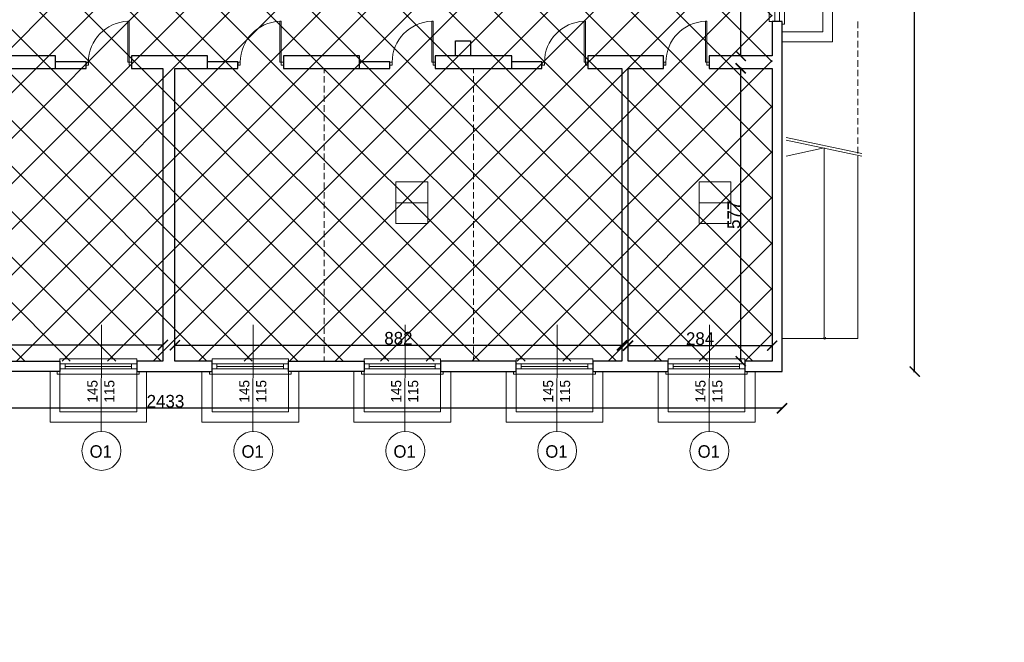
# Model space of a CAD drawing. Header units: centimetres. Extents: x -17621 to 77377, y -18613 to 66.
# Tile 34 of 173: x -11048 to -9105, y -11069 to -9841. Entities that reach past the tile are written whole.
import ezdxf

# ---------------------------------------------------------------- set-up
doc = ezdxf.new("R2010")
doc.units = ezdxf.units.CM
doc.layers.add('0-wymiarowanie rys.CAD', color=5, linetype='Continuous', lineweight=0, true_color=0x0000ff)
for name, color, linetype, lineweight in [('a_drzwi i okna', 2, 'Continuous', 0), ('a_inwentaryzacja', 141, 'Continuous', 0), ('a_wymiarowanie', 211, 'Continuous', 0), ('drzwi', 2, 'Continuous', 0), ('pomieszczenia', 191, 'Continuous', 5)]:
    doc.layers.add(name, color=color, linetype=linetype, lineweight=lineweight)
for name, color, linetype in [('PDF_A050 OPIS', 7, 'Continuous'), ('PDF_A250 SCHODY', 7, 'Continuous'), ('PDF_A310 STOLARKA ZEWNĘTRZNA', 7, 'Continuous'), ('PDF_WIDOKOWA', 7, 'Continuous')]:
    doc.layers.add(name, color=color, linetype=linetype)
doc.styles.add('PDF Century Gothic', font='GOTHIC.TTF')
doc.dimstyles.new('ISO-25', dxfattribs={"dimtxt": 25, "dimasz": 20, "dimexe": 0.6, "dimexo": 0.375, "dimtad": 1, "dimdec": 0, "dimtxsty": 'PDF Century Gothic', "dimblk": 'ARCHTICK', "dimcen": 2.5, "dimadec": 1, "dimazin": 0, "dimtfac": 1, "dimtdec": 0, "dimtmove": 0, "dimatfit": 3, "dimldrblk": 'ARCHTICK', "dimfxl": 2, "dimfxlon": 1, "dimarcsym": 0})

# ---------------------------------------------------------------- blocks, each defined once
blk = doc.blocks.new('_ArchTick')
at = {"color": 0, "linetype": 'ByBlock', "const_width": 0.15}
blk.add_lwpolyline([(-0.5, -0.5), (0.5, 0.5)], dxfattribs=at)
blk = doc.blocks.new('*D868')
at = {"layer": 'a_wymiarowanie', "color": 0, "linetype": 'Continuous', "lineweight": -2, "transparency": 16777216}
for p, q in [((-11647.2, -10484.7), (-11647.2, -10482.1)), ((-11647.2, -10482.7), (-10765, -10482.7)), ((-10765, -10484.7), (-10765, -10482.1))]:
    blk.add_line(p, q, dxfattribs=at)
at = {"layer": 'Defpoints', "color": 0, "linetype": 'Continuous', "transparency": 16777216}
for p in [(-10765, -10482.7), (-11647.2, -10514.9), (-10765, -10514.9)]:
    blk.add_point(p, dxfattribs=at)
at = {"layer": 'a_wymiarowanie', "color": 0, "linetype": 'Continuous', "lineweight": -2, "transparency": 16777216, "xscale": 20, "yscale": 20, "zscale": 20, "rotation": 180}
blk.add_blockref('_ArchTick', (-11647.2, -10482.7), dxfattribs=at)
at = {"layer": 'a_wymiarowanie', "color": 0, "linetype": 'Continuous', "lineweight": -2, "transparency": 16777216, "xscale": 20, "yscale": 20, "zscale": 20}
blk.add_blockref('_ArchTick', (-10765, -10482.7), dxfattribs=at)
at = {"layer": 'a_wymiarowanie', "color": 0, "linetype": 'Continuous', "transparency": 16777216, "insert": (-11206.1, -10469), "char_height": 25, "attachment_point": 5, "style": 'PDF Century Gothic'}
blk.add_mtext('882', dxfattribs=at)
blk = doc.blocks.new('*D869')
at = {"layer": 'a_wymiarowanie', "color": 0, "linetype": 'Continuous', "lineweight": -2, "transparency": 16777216}
for p, q in [((-10741.3, -10485.4), (-10741.3, -10482.8)), ((-10741.3, -10483.4), (-9859.1, -10483.4)), ((-9859.1, -10485.4), (-9859.1, -10482.8))]:
    blk.add_line(p, q, dxfattribs=at)
at = {"layer": 'Defpoints', "color": 0, "linetype": 'Continuous', "transparency": 16777216}
for p in [(-9859.1, -10483.4), (-10741.3, -10514.9), (-9859.1, -10514.9)]:
    blk.add_point(p, dxfattribs=at)
at = {"layer": 'a_wymiarowanie', "color": 0, "linetype": 'Continuous', "lineweight": -2, "transparency": 16777216, "xscale": 20, "yscale": 20, "zscale": 20, "rotation": 180}
blk.add_blockref('_ArchTick', (-10741.3, -10483.4), dxfattribs=at)
at = {"layer": 'a_wymiarowanie', "color": 0, "linetype": 'Continuous', "lineweight": -2, "transparency": 16777216, "xscale": 20, "yscale": 20, "zscale": 20}
blk.add_blockref('_ArchTick', (-9859.1, -10483.4), dxfattribs=at)
at = {"layer": 'a_wymiarowanie', "color": 0, "linetype": 'Continuous', "transparency": 16777216, "insert": (-10300.2, -10469.7), "char_height": 25, "attachment_point": 5, "style": 'PDF Century Gothic'}
blk.add_mtext('882', dxfattribs=at)
blk = doc.blocks.new('*D870')
at = {"layer": 'a_wymiarowanie', "color": 0, "linetype": 'Continuous', "lineweight": -2, "transparency": 16777216}
for p, q in [((-9847.2, -10486.1), (-9847.2, -10483.5)), ((-9847.2, -10484.1), (-9562.8, -10484.1)), ((-9562.8, -10486.1), (-9562.8, -10483.5))]:
    blk.add_line(p, q, dxfattribs=at)
at = {"layer": 'Defpoints', "color": 0, "linetype": 'Continuous', "transparency": 16777216}
for p in [(-9562.8, -10484.1), (-9847.2, -10514.9), (-9562.8, -10514.9)]:
    blk.add_point(p, dxfattribs=at)
at = {"layer": 'a_wymiarowanie', "color": 0, "linetype": 'Continuous', "lineweight": -2, "transparency": 16777216, "xscale": 20, "yscale": 20, "zscale": 20, "rotation": 180}
blk.add_blockref('_ArchTick', (-9847.2, -10484.1), dxfattribs=at)
at = {"layer": 'a_wymiarowanie', "color": 0, "linetype": 'Continuous', "lineweight": -2, "transparency": 16777216, "xscale": 20, "yscale": 20, "zscale": 20}
blk.add_blockref('_ArchTick', (-9562.8, -10484.1), dxfattribs=at)
at = {"layer": 'a_wymiarowanie', "color": 0, "linetype": 'Continuous', "transparency": 16777216, "insert": (-9705, -10470.4), "char_height": 25, "attachment_point": 5, "style": 'PDF Century Gothic'}
blk.add_mtext('284', dxfattribs=at)
blk = doc.blocks.new('*D871')
at = {"layer": 'a_wymiarowanie', "color": 0, "linetype": 'Continuous', "lineweight": -2, "transparency": 16777216}
for p, q in [((-9622.8, -9937.4), (-9625.4, -9937.4)), ((-9624.8, -10514.9), (-9624.8, -9937.4)), ((-9622.8, -10514.9), (-9625.4, -10514.9))]:
    blk.add_line(p, q, dxfattribs=at)
at = {"layer": 'Defpoints', "color": 0, "linetype": 'Continuous', "transparency": 16777216}
for p in [(-9624.8, -9937.4), (-9562.8, -9937.4), (-9562.8, -10514.9)]:
    blk.add_point(p, dxfattribs=at)
at = {"layer": 'a_wymiarowanie', "color": 0, "linetype": 'Continuous', "lineweight": -2, "transparency": 16777216, "xscale": 20, "yscale": 20, "zscale": 20}
for p, rotation in [((-9624.8, -9937.4), 90), ((-9624.8, -10514.9), 270)]:
    blk.add_blockref('_ArchTick', p, dxfattribs=dict(at, rotation=rotation))
at = {"layer": 'a_wymiarowanie', "color": 0, "linetype": 'Continuous', "transparency": 16777216, "insert": (-9638.2, -10226.1), "char_height": 25, "attachment_point": 5, "rotation": 90, "style": 'PDF Century Gothic'}
blk.add_mtext('577', dxfattribs=at)
blk = doc.blocks.new('*D872')
at = {"layer": 'a_wymiarowanie', "color": 0, "linetype": 'Continuous', "lineweight": -2, "transparency": 16777216}
for p, q in [((-9622.8, -9337.2), (-9625.4, -9337.2)), ((-9624.8, -9912.9), (-9624.8, -9337.2)), ((-9622.8, -9912.9), (-9625.4, -9912.9))]:
    blk.add_line(p, q, dxfattribs=at)
at = {"layer": 'Defpoints', "color": 0, "linetype": 'Continuous', "transparency": 16777216}
for p in [(-9624.8, -9337.2), (-9562.8, -9337.2), (-9562.8, -9912.9)]:
    blk.add_point(p, dxfattribs=at)
at = {"layer": 'a_wymiarowanie', "color": 0, "linetype": 'Continuous', "lineweight": -2, "transparency": 16777216, "xscale": 20, "yscale": 20, "zscale": 20}
for p, rotation in [((-9624.8, -9337.2), 90), ((-9624.8, -9912.9), 270)]:
    blk.add_blockref('_ArchTick', p, dxfattribs=dict(at, rotation=rotation))
at = {"layer": 'a_wymiarowanie', "color": 0, "linetype": 'Continuous', "transparency": 16777216, "insert": (-9638.5, -9625), "char_height": 25, "attachment_point": 5, "rotation": 90, "style": 'PDF Century Gothic'}
blk.add_mtext('576', dxfattribs=at)
blk = doc.blocks.new('*D1037')
at = {"layer": '0-wymiarowanie rys.CAD', "color": 0, "linetype": 'Continuous', "lineweight": -2, "transparency": 16777216}
for p, q in [((-11976.6, -10605.6), (-11976.6, -10608.2)), ((-9543.3, -10607.6), (-11976.6, -10607.6)), ((-9543.3, -10605.6), (-9543.3, -10608.2))]:
    blk.add_line(p, q, dxfattribs=at)
at = {"layer": 'Defpoints', "color": 0, "linetype": 'Continuous', "transparency": 16777216}
for p in [(-11976.6, -10535.2), (-9543.3, -10535.2), (-11976.6, -10607.6)]:
    blk.add_point(p, dxfattribs=at)
at = {"layer": '0-wymiarowanie rys.CAD', "color": 0, "linetype": 'Continuous', "lineweight": -2, "transparency": 16777216, "xscale": 20, "yscale": 20, "zscale": 20, "rotation": 180}
blk.add_blockref('_ArchTick', (-11976.6, -10607.6), dxfattribs=at)
at = {"layer": '0-wymiarowanie rys.CAD', "color": 0, "linetype": 'Continuous', "lineweight": -2, "transparency": 16777216, "xscale": 20, "yscale": 20, "zscale": 20}
blk.add_blockref('_ArchTick', (-9543.3, -10607.6), dxfattribs=at)
at = {"layer": '0-wymiarowanie rys.CAD', "color": 0, "linetype": 'Continuous', "lineweight": 0, "transparency": 16777216, "insert": (-10759.9, -10593.9), "char_height": 25, "attachment_point": 5, "style": 'PDF Century Gothic'}
blk.add_mtext('2433', dxfattribs=at)
blk = doc.blocks.new('*D1038')
at = {"layer": '0-wymiarowanie rys.CAD', "color": 0, "linetype": 'Continuous', "lineweight": -2, "transparency": 16777216}
for p, q in [((-9283.6, -8714.9), (-9281, -8714.9)), ((-9281.6, -10535.2), (-9281.6, -8714.9)), ((-9283.6, -10535.2), (-9281, -10535.2))]:
    blk.add_line(p, q, dxfattribs=at)
at = {"layer": 'Defpoints', "color": 0, "linetype": 'Continuous', "transparency": 16777216}
for p in [(-9543.3, -8714.9), (-9281.6, -8714.9), (-9543.3, -10535.2)]:
    blk.add_point(p, dxfattribs=at)
at = {"layer": '0-wymiarowanie rys.CAD', "color": 0, "linetype": 'Continuous', "lineweight": -2, "transparency": 16777216, "xscale": 20, "yscale": 20, "zscale": 20}
for p, rotation in [((-9281.6, -8714.9), 90), ((-9281.6, -10535.2), 270)]:
    blk.add_blockref('_ArchTick', p, dxfattribs=dict(at, rotation=rotation))
at = {"layer": '0-wymiarowanie rys.CAD', "color": 0, "linetype": 'Continuous', "lineweight": 0, "transparency": 16777216, "insert": (-9295.3, -9625), "char_height": 25, "attachment_point": 5, "rotation": 90, "style": 'PDF Century Gothic'}
blk.add_mtext('1820', dxfattribs=at)

msp = doc.modelspace()

# ---------------------------------------------------------------- hatches: boundary and pattern name
at = {"layer": 'a_inwentaryzacja', "linetype": 'Continuous', "lineweight": 5, "true_color": 0x636466, "transparency": 33554495}
h = msp.add_hatch(dxfattribs=at)
h.set_pattern_fill('ANSI37', color=251, scale=20)
h.paths.add_polyline_path([(-11942.7, -8735.2), (-9562.8, -8735.2), (-9562.8, -10514.9), (-11942.7, -10514.9)])
h.paths.add_polyline_path([(-14516.6, -10443.7), (-13890.1, -10443.7), (-13890.1, -11008.7), (-14516.6, -11008.7)])
h.paths.add_polyline_path([(-14516.6, -11036.6), (-13890.1, -11036.6), (-13890.1, -11601.6), (-14516.6, -11601.6)])
h.paths.add_polyline_path([(-14516.6, -11621.1), (-13890.1, -11621.1), (-13890.1, -12231), (-14516.6, -12231)])
h.paths.add_polyline_path([(-14516.6, -12251.4), (-14216.9, -12251.4), (-14216.9, -12669.6), (-14516.6, -12669.6)])
h.paths.add_polyline_path([(-14206.7, -12251.4), (-13890.1, -12251.4), (-13890.1, -12833.3), (-14206.7, -12833.3)])
h.paths.add_polyline_path([(-14516.6, -12681.5), (-14216.9, -12681.5), (-14216.9, -12833.3), (-14516.6, -12833.3)])
h.paths.add_polyline_path([(-15607.6, -12251.4), (-15607.6, -12831.3), (-15046.6, -12831.3), (-15046.6, -12431.7), (-14730.8, -12431.7), (-14730.8, -12251.4)])
h.paths.add_polyline_path([(-15034.7, -12443.6), (-14730.8, -12443.6), (-14730.8, -12831.3), (-15034.7, -12831.3)], flags=17)
h.paths.add_polyline_path([(-15607.6, -12851.6), (-14730.8, -12851.6), (-14730.8, -13111.3), (-15607.6, -13111.3)])
h.paths.add_polyline_path([(-15607.6, -11651.1), (-14730.8, -11651.1), (-14730.8, -12231), (-15607.6, -12231)])
h.paths.add_polyline_path([(-15607.6, -11343.7), (-14730.8, -11343.7), (-14730.8, -11631.6), (-15607.6, -11631.6)])
h.paths.add_polyline_path([(-15106.7, -13651.7), (-15287, -13651.7), (-15287, -13451.1), (-15106.7, -13451.1)])
h.paths.add_polyline_path([(-15093.2, -13451.1), (-14892.5, -13451.1), (-14892.5, -13651.7), (-15093.2, -13651.7)])
h.paths.add_polyline_path([(-14880.6, -13451.1), (-14730.8, -13451.1), (-14730.8, -13666.9), (-14880.6, -13666.9)])
h.paths.add_polyline_path([(-14892.5, -13666.1), (-15287, -13666.1), (-15287, -14010.4), (-14892.5, -14010.4)])
h.paths.add_polyline_path([(-14880.6, -13682.1), (-14730.8, -13682.1), (-14730.8, -14010.4), (-14880.6, -14010.4)])
h.paths.add_polyline_path([(-13537.5, -13682.1), (-14724.9, -13682.1), (-14724.9, -14010.4), (-13537.5, -14010.4)])
h.paths.add_polyline_path([(-12653.2, -11036.6), (-13885, -11036.6), (-13885, -11601.6), (-12653.2, -11601.6)])
h.paths.add_polyline_path([(-13885, -10443.7), (-12663.2, -10443.7), (-12663.2, -11008.7), (-13885, -11008.7)])
h.paths.add_polyline_path([(-13885, -11621.1), (-13174.6, -11621.1), (-13174.6, -12231), (-13885, -12231)])
h.paths.add_polyline_path([(-13169.5, -11621.1), (-12663.2, -11621.1), (-12663.2, -12231), (-13169.5, -12231)])
h.paths.add_polyline_path([(-13461.6, -12251.4), (-12648.2, -12251.4), (-12648.2, -12461.2), (-13461.6, -12461.2)])
h.paths.add_polyline_path([(-13878.2, -12251.4), (-13466.7, -12251.4), (-13466.7, -12833.3), (-13878.2, -12833.3)])
h.paths.add_polyline_path([(-13461.6, -12466.4), (-12868.1, -12466.4), (-12868.1, -12833.3), (-13461.6, -12833.3)])
h.paths.add_polyline_path([(-12856.3, -12466.4), (-12648.2, -12466.4), (-12648.2, -12833.3), (-12856.3, -12833.3)])
h.paths.add_polyline_path([(-14258.9, -12853.6), (-13890.1, -12853.6), (-13890.1, -13431.6), (-14258.9, -13431.6)])
h.paths.add_polyline_path([(-13878.2, -12853.6), (-13283, -12853.6), (-13283, -13431.6), (-13878.2, -13431.6)])
h.paths.add_polyline_path([(-13277.9, -12853.6), (-12648.2, -12853.6), (-12648.2, -13431.6), (-13277.9, -13431.6)])
h.paths.add_polyline_path([(-9236.8, -15998), (-8361.4, -15998), (-8361.4, -16573.6), (-9236.8, -16573.6)])
h.paths.add_polyline_path([(-8043, -15998), (-7163.3, -15998), (-7163.3, -16573.6), (-8043, -16573.6)])
h.paths.add_polyline_path([(-8336.8, -15998), (-8054.9, -15998), (-8054.9, -16573.6), (-8336.8, -16573.6)])
h.paths.add_polyline_path([(-8631.4, -15413.6), (-8054.9, -15413.6), (-8054.9, -15698.1), (-8631.4, -15698.1)])
h.paths.add_polyline_path([(-9230.9, -15413.6), (-8655.1, -15413.6), (-8655.1, -15698.1), (-9230.9, -15698.1)])
h.paths.add_polyline_path([(-9831.2, -15413.6), (-9255.4, -15413.6), (-9255.4, -15698.1), (-9831.2, -15698.1)])
h.paths.add_polyline_path([(-10437.4, -15413.6), (-9854.9, -15413.6), (-9854.9, -15698.1), (-10437.4, -15698.1)])
h.paths.add_polyline_path([(-9287.7, -15590.6), (-9287.7, -15520.2), (-9341.7, -15520.2), (-9341.7, -15590.6)], flags=16)
h.paths.add_polyline_path([(-10437.4, -12370.7), (-9854.9, -12370.7), (-9854.9, -12655.2), (-10437.4, -12655.2)])
h.paths.add_polyline_path([(-9831.2, -12370.7), (-9255.4, -12370.7), (-9255.4, -12655.2), (-9831.2, -12655.2)])
h.paths.add_polyline_path([(-9230.9, -12370.7), (-8650.1, -12370.7), (-8650.1, -12655.2), (-9230.9, -12655.2)])
h.paths.add_polyline_path([(-9236.8, -12955.1), (-8361.4, -12955.1), (-8361.4, -13531.5), (-9236.8, -13531.5)])
h.paths.add_polyline_path([(-8336.8, -12955.1), (-8054.9, -12955.1), (-8054.9, -13531.5), (-8336.8, -13531.5)])
h.paths.add_polyline_path([(-8043, -12955.1), (-7161.9, -12955.1), (-7161.9, -13531.7), (-8043, -13531.7)])
h.paths.add_polyline_path([(-3821.8, -15182.8), (-3577.7, -15182.8), (-3577.7, -15313.5), (-3821.8, -15313.5)])

# ---------------------------------------------------------------- linework, layer by layer
at = {"layer": 'a_drzwi i okna'}
for p, q in [((-10886.4, -10443), (-10886.9, -10653.2)), ((-10586.7, -10443), (-10587.2, -10653.2)), ((-10287, -10443), (-10287.5, -10653.2)), ((-9987.3, -10443), (-9987.8, -10653.2)), ((-9686.7, -10443), (-9687.2, -10653.2))]:
    msp.add_line(p, q, dxfattribs=at)
for centre in [(-10886.2, -10691.6), (-10586.5, -10691.6), (-10286.7, -10691.6), (-9987, -10691.6), (-9686.5, -10691.6)]:
    msp.add_circle(centre, 38.4, dxfattribs=at)
at = {"layer": 'a_inwentaryzacja', "lineweight": 25}
for points in [[(-9562.8, -9845.2), (-9562.8, -9912.9), (-9687.2, -9912.9), (-9687.2, -9937.4), (-9562.8, -9937.4), (-9562.8, -10514.9), (-9617, -10514.9), (-9617, -10535.2), (-9543.3, -10535.2), (-9543.3, -9845.2)], [(-10187.6, -9912.9), (-10187.6, -9883.3), (-10158, -9883.3), (-10158, -9912.9)], [(-11127.4, -9912.9), (-11127.4, -9937.4), (-10976.7, -9937.4), (-10976.7, -9912.9)], [(-10816.7, -10535.2), (-10667.7, -10535.2), (-10667.7, -10514.9), (-10741.3, -10514.9), (-10741.3, -9937.4), (-10677, -9937.4), (-10677, -9912.9), (-10826.8, -9912.9), (-10826.8, -9937.4), (-10765, -9937.4), (-10765, -10514.9), (-10816.7, -10514.9)], [(-10377.3, -9912.9), (-10527.1, -9912.9), (-10527.1, -9937.4), (-10377.3, -9937.4)], [(-10227.4, -9912.9), (-10227.4, -9937.4), (-10076.7, -9937.4), (-10076.7, -9912.9)], [(-9916.7, -10535.2), (-9767.7, -10535.2), (-9767.7, -10514.9), (-9847.2, -10514.9), (-9847.2, -9937.4), (-9777, -9937.4), (-9777, -9912.9), (-9926.8, -9912.9), (-9926.8, -9937.4), (-9859.1, -9937.4), (-9859.1, -10514.9), (-9916.7, -10514.9)], [(-11117.2, -10514.9), (-10968.2, -10514.9), (-10968.2, -10535.2), (-11117.2, -10535.2)], [(-10517, -10514.9), (-10367.9, -10514.9), (-10367.9, -10535.2), (-10517, -10535.2)], [(-10068.2, -10514.9), (-10217.2, -10514.9), (-10217.2, -10535.2), (-10068.2, -10535.2)]]:
    msp.add_lwpolyline(points, close=True, dxfattribs=at)
for points in [[(-10976.7, -9937.4), (-10916.6, -9937.4), (-10916.6, -9924.7), (-10976.7, -9924.7)], [(-10677, -9937.4), (-10616.9, -9937.4), (-10616.9, -9924.7), (-10677, -9924.7)], [(-10377.3, -9937.4), (-10317.1, -9937.4), (-10317.1, -9924.7), (-10377.3, -9924.7)], [(-10076.7, -9937.4), (-10017.4, -9937.4), (-10017.4, -9924.7), (-10076.7, -9924.7)]]:
    msp.add_lwpolyline(points, dxfattribs=at)
at = {"layer": 'drzwi'}
for points in [[(-10831.3, -9925.2), (-10826.8, -9925.2), (-10826.8, -9930.9), (-10831.3, -9930.9), (-10831.3, -9925.2), (-10834, -9925.2), (-10834, -9844.6), (-10831.3, -9844.6), (-10831.3, -9925.2)], [(-10531.6, -9925.2), (-10527.1, -9925.2), (-10527.1, -9930.9), (-10531.6, -9930.9), (-10531.6, -9925.2), (-10534.3, -9925.2), (-10534.3, -9844.6), (-10531.6, -9844.6), (-10531.6, -9925.2)], [(-10231.9, -9925.2), (-10227.4, -9925.2), (-10227.4, -9930.9), (-10231.9, -9930.9), (-10231.9, -9925.2), (-10234.6, -9925.2), (-10234.6, -9844.6), (-10231.9, -9844.6), (-10231.9, -9925.2)], [(-9931.3, -9925.2), (-9926.8, -9925.2), (-9926.8, -9930.9), (-9931.3, -9930.9), (-9931.3, -9925.2), (-9934, -9925.2), (-9934, -9844.6), (-9931.3, -9844.6), (-9931.3, -9925.2)], [(-9691.7, -9925.2), (-9687.2, -9925.2), (-9687.2, -9930.9), (-9691.7, -9930.9), (-9691.7, -9925.2), (-9694.4, -9925.2), (-9694.4, -9844.6), (-9691.7, -9844.6), (-9691.7, -9925.2)]]:
    msp.add_lwpolyline(points, dxfattribs=at)
for points in [[(-10912, -9925.2), (-10916.4, -9925.2), (-10916.4, -9930.9), (-10912, -9930.9)], [(-10612.2, -9925.2), (-10616.7, -9925.2), (-10616.7, -9930.9), (-10612.2, -9930.9)], [(-10312.5, -9925.2), (-10317, -9925.2), (-10317, -9930.9), (-10312.5, -9930.9)], [(-10012, -9925.2), (-10016.4, -9925.2), (-10016.4, -9930.9), (-10012, -9930.9)], [(-9772.4, -9925.2), (-9776.8, -9925.2), (-9776.8, -9930.9), (-9772.4, -9930.9)]]:
    msp.add_lwpolyline(points, close=True, dxfattribs=at)
for centre in [(-10831.4, -9925.1), (-10531.7, -9925.1), (-10232, -9925.1), (-9931.4, -9925.1), (-9691.8, -9925.1)]:
    msp.add_arc(centre, 80.5, 91.8363, 180.1055, dxfattribs=at)
at = {"layer": 'PDF_A050 OPIS', "lineweight": 0}
for points in [[(-9385.5, -10105.1), (-9535.4, -10073.7)], [(-9385.5, -10110.2), (-9535.4, -10078.8)], [(-9460, -10468.3), (-9460, -10094.1), (-9535.4, -10110.2)]]:
    msp.add_lwpolyline(points, dxfattribs=at)
msp.add_circle((-9459.3, -10469.3), 2.12, dxfattribs=at)
at = {"layer": 'PDF_A250 SCHODY', "lineweight": 5}
for points in [[(-9393.4, -9845.2), (-9393.4, -9857.9)], [(-9393.4, -9863.8), (-9393.4, -9876.5)], [(-9393.4, -9883.3), (-9393.4, -9896)], [(-9393.4, -9901.9), (-9393.4, -9914.6)], [(-9393.4, -9921.4), (-9393.4, -9934.1)], [(-10446.7, -9937.4), (-10446.7, -9946.8)], [(-10152, -9937.4), (-10152, -9946.8)], [(-9393.4, -9940), (-9393.4, -9952.7)], [(-10446.7, -9952.7), (-10446.7, -9965.4)], [(-10152, -9952.7), (-10152, -9965.4)], [(-9393.4, -9959.5), (-9393.4, -9972.1)], [(-10446.7, -9972.1), (-10446.7, -9984.8)], [(-10152, -9972.1), (-10152, -9984.8)], [(-9393.4, -9978.1), (-9393.4, -9990.8)], [(-10446.7, -9990.8), (-10446.7, -10003.5)], [(-10152, -9990.8), (-10152, -10003.5)], [(-9393.4, -9997.5), (-9393.4, -10010.2)], [(-10446.7, -10010.2), (-10446.7, -10022.9)], [(-10152, -10010.2), (-10152, -10022.9)], [(-9393.4, -10016.2), (-9393.4, -10028.9)], [(-10446.7, -10028.9), (-10446.7, -10041.6)], [(-10152, -10028.9), (-10152, -10041.6)], [(-9393.4, -10035.6), (-9393.4, -10048.3)], [(-10446.7, -10048.3), (-10446.7, -10061)], [(-10152, -10048.3), (-10152, -10061)], [(-9393.4, -10054.3), (-9393.4, -10067)], [(-10446.7, -10067), (-10446.7, -10079.7)], [(-10152, -10067), (-10152, -10079.7)], [(-9393.4, -10073.7), (-9393.4, -10086.4)], [(-10446.7, -10086.4), (-10446.7, -10099.1)], [(-10152, -10086.4), (-10152, -10099.1)], [(-9393.4, -10092.4), (-9393.4, -10105.1)], [(-10446.7, -10105.1), (-10446.7, -10117.8)], [(-10152, -10105.1), (-10152, -10117.8)], [(-9393.4, -10110.2), (-9393.4, -10470), (-9543.3, -10470), (-9528.1, -10470)], [(-10446.7, -10124.5), (-10446.7, -10137.2)], [(-10152, -10124.5), (-10152, -10137.2)], [(-10446.7, -10143.2), (-10446.7, -10155.9)], [(-10152, -10143.2), (-10152, -10155.9)], [(-10446.7, -10162.6), (-10446.7, -10175.3)], [(-10152, -10162.6), (-10152, -10175.3)], [(-10446.7, -10181.3), (-10446.7, -10194)], [(-10152, -10181.3), (-10152, -10194)], [(-10446.7, -10200.7), (-10446.7, -10213.4)], [(-10446.7, -10219.4), (-10446.7, -10232.1)], [(-10152, -10200.7), (-10152, -10213.4)], [(-10152, -10219.4), (-10152, -10232.1)], [(-10446.7, -10238.8), (-10446.7, -10251.5)], [(-10152, -10238.8), (-10152, -10251.5)], [(-10446.7, -10257.5), (-10446.7, -10270.2)], [(-10152, -10257.5), (-10152, -10270.2)], [(-10446.7, -10276.9), (-10446.7, -10289.6)], [(-10152, -10276.9), (-10152, -10289.6)], [(-10446.7, -10295.6), (-10446.7, -10308.3)], [(-10152, -10295.6), (-10152, -10308.3)], [(-10446.7, -10315), (-10446.7, -10327.7)], [(-10152, -10315), (-10152, -10327.7)], [(-10446.7, -10333.7), (-10446.7, -10346.4)], [(-10152, -10333.7), (-10152, -10346.4)], [(-10446.7, -10353.1), (-10446.7, -10365.8)], [(-10152, -10353.1), (-10152, -10365.8)], [(-10446.7, -10371.8), (-10446.7, -10384.5)], [(-10152, -10371.8), (-10152, -10384.5)], [(-10446.7, -10391.2), (-10446.7, -10403.9)], [(-10152, -10391.2), (-10152, -10403.9)], [(-10446.7, -10409.9), (-10446.7, -10422.6)], [(-10152, -10409.9), (-10152, -10422.6)], [(-10446.7, -10429.3), (-10446.7, -10442)], [(-10152, -10429.3), (-10152, -10442)], [(-10446.7, -10448), (-10446.7, -10460.7)], [(-10152, -10448), (-10152, -10460.7)], [(-10446.7, -10467.4), (-10446.7, -10480.1)], [(-10152, -10467.4), (-10152, -10480.1)], [(-9522.1, -10470), (-9509.4, -10470)], [(-9502.7, -10470), (-9490, -10470)], [(-9484, -10470), (-9471.3, -10470)], [(-9464.6, -10470), (-9451.9, -10470)], [(-9445.9, -10470), (-9433.2, -10470)], [(-9426.5, -10470), (-9413.8, -10470)], [(-9407.8, -10470), (-9393.4, -10470)], [(-10446.7, -10486.1), (-10446.7, -10498.8)], [(-10152, -10486.1), (-10152, -10498.8)], [(-10446.7, -10505.5), (-10446.7, -10514.9)], [(-10152, -10505.5), (-10152, -10514.9)]]:
    msp.add_lwpolyline(points, dxfattribs=at)
at = {"layer": 'PDF_A310 STOLARKA ZEWNĘTRZNA', "lineweight": 5}
for points in [[(-9568.7, -9404.9), (-9543.3, -9404.9), (-9543.3, -9399.8), (-9538.2, -9399.8), (-9538.2, -9845.2), (-9538.2, -9850.2), (-9543.3, -9850.2), (-9543.3, -9845.2), (-9568.7, -9845.2)], [(-9557.7, -9404.9), (-9557.7, -9415), (-9557.7, -9835), (-9557.7, -9845.2), (-9548.4, -9845.2), (-9548.4, -9835), (-9548.4, -9415), (-9548.4, -9404.9)], [(-10968.2, -10509.8), (-10968.2, -10535.2), (-10973.3, -10535.2), (-10973.3, -10540.3), (-10816.7, -10540.3), (-10811.6, -10540.3), (-10811.6, -10535.2), (-10816.7, -10535.2), (-10816.7, -10509.8)], [(-10667.7, -10509.8), (-10667.7, -10535.2), (-10672.7, -10535.2), (-10672.7, -10540.3), (-10517, -10540.3), (-10511.9, -10540.3), (-10511.9, -10535.2), (-10517, -10535.2), (-10517, -10509.8)], [(-10367.9, -10509.8), (-10367.9, -10535.2), (-10373, -10535.2), (-10373, -10540.3), (-10217.2, -10540.3), (-10212.2, -10540.3), (-10212.2, -10535.2), (-10217.2, -10535.2), (-10217.2, -10509.8)], [(-10068.2, -10509.8), (-10068.2, -10535.2), (-10073.3, -10535.2), (-10073.3, -10540.3), (-9916.7, -10540.3), (-9911.6, -10540.3), (-9911.6, -10535.2), (-9916.7, -10535.2), (-9916.7, -10509.8)], [(-9767.7, -10509.8), (-9767.7, -10535.2), (-9772.7, -10535.2), (-9772.7, -10540.3), (-9617, -10540.3), (-9611.9, -10540.3), (-9611.9, -10535.2), (-9617, -10535.2), (-9617, -10509.8)], [(-10968.2, -10519.9), (-10958.1, -10519.9), (-10826.8, -10519.9), (-10816.7, -10519.9), (-10816.7, -10530.1), (-10826.8, -10530.1), (-10958.1, -10530.1), (-10968.2, -10530.1)], [(-10667.7, -10519.9), (-10658.3, -10519.9), (-10527.1, -10519.9), (-10517, -10519.9), (-10517, -10530.1), (-10527.1, -10530.1), (-10658.3, -10530.1), (-10667.7, -10530.1)], [(-10367.9, -10519.9), (-10357.8, -10519.9), (-10227.4, -10519.9), (-10217.2, -10519.9), (-10217.2, -10530.1), (-10227.4, -10530.1), (-10357.8, -10530.1), (-10367.9, -10530.1)], [(-10068.2, -10519.9), (-10058.1, -10519.9), (-9926.8, -10519.9), (-9916.7, -10519.9), (-9916.7, -10530.1), (-9926.8, -10530.1), (-10058.1, -10530.1), (-10068.2, -10530.1)], [(-9767.7, -10519.9), (-9758.3, -10519.9), (-9627.1, -10519.9), (-9617, -10519.9), (-9617, -10530.1), (-9627.1, -10530.1), (-9758.3, -10530.1), (-9767.7, -10530.1)]]:
    msp.add_lwpolyline(points, close=True, dxfattribs=at)
for points in [[(-10958.1, -10530.1), (-10958.1, -10519.9)], [(-10958.1, -10525), (-10826.8, -10525)], [(-10826.8, -10530.1), (-10826.8, -10519.9)], [(-10658.3, -10530.1), (-10658.3, -10519.9)], [(-10658.3, -10525), (-10527.1, -10525)], [(-10527.1, -10530.1), (-10527.1, -10519.9)], [(-10357.8, -10530.1), (-10357.8, -10519.9)], [(-10357.8, -10525), (-10227.4, -10525)], [(-10227.4, -10530.1), (-10227.4, -10519.9)], [(-10058.1, -10530.1), (-10058.1, -10519.9)], [(-10058.1, -10525), (-9926.8, -10525)], [(-9926.8, -10530.1), (-9926.8, -10519.9)], [(-9758.3, -10530.1), (-9758.3, -10519.9)], [(-9758.3, -10525), (-9627.1, -10525)], [(-9627.1, -10530.1), (-9627.1, -10519.9)]]:
    msp.add_lwpolyline(points, dxfattribs=at)
at = {"layer": 'PDF_WIDOKOWA', "lineweight": 5}
for points in [[(-9543.3, -9365.1), (-9443.4, -9365.1), (-9443.4, -9884.9), (-9543.3, -9884.9), (-9543.3, -9845.2), (-9543.3, -9865.5), (-9462.9, -9865.5), (-9462.9, -9385.4), (-9543.3, -9385.4), (-9543.3, -9404.9)], [(-10797.2, -10535.2), (-10797.2, -10635.1), (-10987.7, -10635.1), (-10987.7, -10535.2)], [(-10816.7, -10535.2), (-10816.7, -10614.8), (-10968.2, -10614.8), (-10968.2, -10535.2)], [(-10496.6, -10535.2), (-10496.6, -10635.1), (-10688, -10635.1), (-10688, -10535.2)], [(-10517, -10535.2), (-10517, -10614.8), (-10667.7, -10614.8), (-10667.7, -10535.2)], [(-10196.9, -10535.2), (-10196.9, -10635.1), (-10388.3, -10635.1), (-10388.3, -10535.2)], [(-10217.2, -10535.2), (-10217.2, -10614.8), (-10367.9, -10614.8), (-10367.9, -10535.2)], [(-9897.2, -10535.2), (-9897.2, -10635.1), (-10087.7, -10635.1), (-10087.7, -10535.2)], [(-9916.7, -10535.2), (-9916.7, -10614.8), (-10068.2, -10614.8), (-10068.2, -10535.2)], [(-9596.6, -10535.2), (-9596.6, -10635.1), (-9788, -10635.1), (-9788, -10535.2)], [(-9617, -10535.2), (-9617, -10614.8), (-9767.7, -10614.8), (-9767.7, -10535.2)]]:
    msp.add_lwpolyline(points, dxfattribs=at)
at = {"layer": 'pomieszczenia'}
for p, q in [((-10305.2, -10202.4), (-10242.2, -10202.4)), ((-9707, -10202.4), (-9644, -10202.4))]:
    msp.add_line(p, q, dxfattribs=at)
for points in [[(-10305.2, -10161.3), (-10242.2, -10161.3), (-10242.2, -10243.6), (-10305.2, -10243.6)], [(-9707, -10161.3), (-9644, -10161.3), (-9644, -10243.6), (-9707, -10243.6)]]:
    msp.add_lwpolyline(points, close=True, dxfattribs=at)

# ---------------------------------------------------------------- texts
at = {"layer": 'a_drzwi i okna', "char_height": 20, "attachment_point": 1, "rotation": 90, "style": 'PDF Century Gothic'}
for insert in [(-10914, -10596.5), (-10614.3, -10596.5), (-10314.6, -10596.5), (-10014.8, -10596.5), (-9714.3, -10596.5)]:
    msp.add_mtext_dynamic_manual_height_columns('145\\P115', width=179.816, gutter_width=12.5, heights=[162.8], dxfattribs=dict(at, insert=insert))
at = {"layer": 'a_drzwi i okna', "char_height": 24.55, "attachment_point": 7, "style": 'PDF Century Gothic'}
for insert in [(-10909.5, -10705.4), (-10609.8, -10705.4), (-10310, -10705.4), (-10010.3, -10705.4), (-9709.7, -10705.4)]:
    msp.add_mtext_dynamic_manual_height_columns('O1', width=220.698, gutter_width=15.3, heights=[199.8], dxfattribs=dict(at, insert=insert))

# ---------------------------------------------------------------- dimensions: what is measured, and where the dimension line sits
at = {"layer": '0-wymiarowanie rys.CAD', "linetype": 'Continuous', "lineweight": 0}
dim = msp.add_linear_dim(base=(-9281.6, -8714.9), p1=(-9543.3, -10535.2), p2=(-9543.3, -8714.9), angle=90, dimstyle='ISO-25', dxfattribs=at)
dim.commit()
dim.dimension.update_dxf_attribs({"geometry": '*D1038', "text_midpoint": (-9295.3, -9625)})
dim = msp.add_linear_dim(base=(-11976.6, -10607.6), p1=(-9543.3, -10535.2), p2=(-11976.6, -10535.2), dimstyle='ISO-25', dxfattribs=at)
dim.commit()
dim.dimension.update_dxf_attribs({"geometry": '*D1037', "text_midpoint": (-10759.9, -10593.9)})
at = {"layer": 'a_wymiarowanie', "linetype": 'Continuous'}
for base, p1, p2, picture, middle in [((-9624.8, -9337.2), (-9562.8, -9912.9), (-9562.8, -9337.2), '*D872', (-9638.5, -9625)), ((-9624.7844, -9937.4368), (-9562.7677, -10514.86), (-9562.7677, -9937.4368), '*D871', (-9638.2238, -10226.1484))]:
    dim = msp.add_linear_dim(base=base, p1=p1, p2=p2, angle=90, dimstyle='ISO-25', dxfattribs=at)
    dim.commit()
    dim.dimension.update_dxf_attribs({"geometry": picture, "text_midpoint": middle})
for base, p1, p2, picture, middle in [((-10765, -10482.7), (-11647.2, -10514.9), (-10765, -10514.9), '*D868', (-11206.1, -10469)), ((-9859.1, -10483.4), (-10741.3, -10514.9), (-9859.1, -10514.9), '*D869', (-10300.2, -10469.7)), ((-9562.8, -10484.1), (-9847.2, -10514.9), (-9562.8, -10514.9), '*D870', (-9705, -10470.4))]:
    dim = msp.add_linear_dim(base=base, p1=p1, p2=p2, dimstyle='ISO-25', dxfattribs=at)
    dim.commit()
    dim.dimension.update_dxf_attribs({"geometry": picture, "text_midpoint": middle})

doc.saveas('drawing.dxf')
